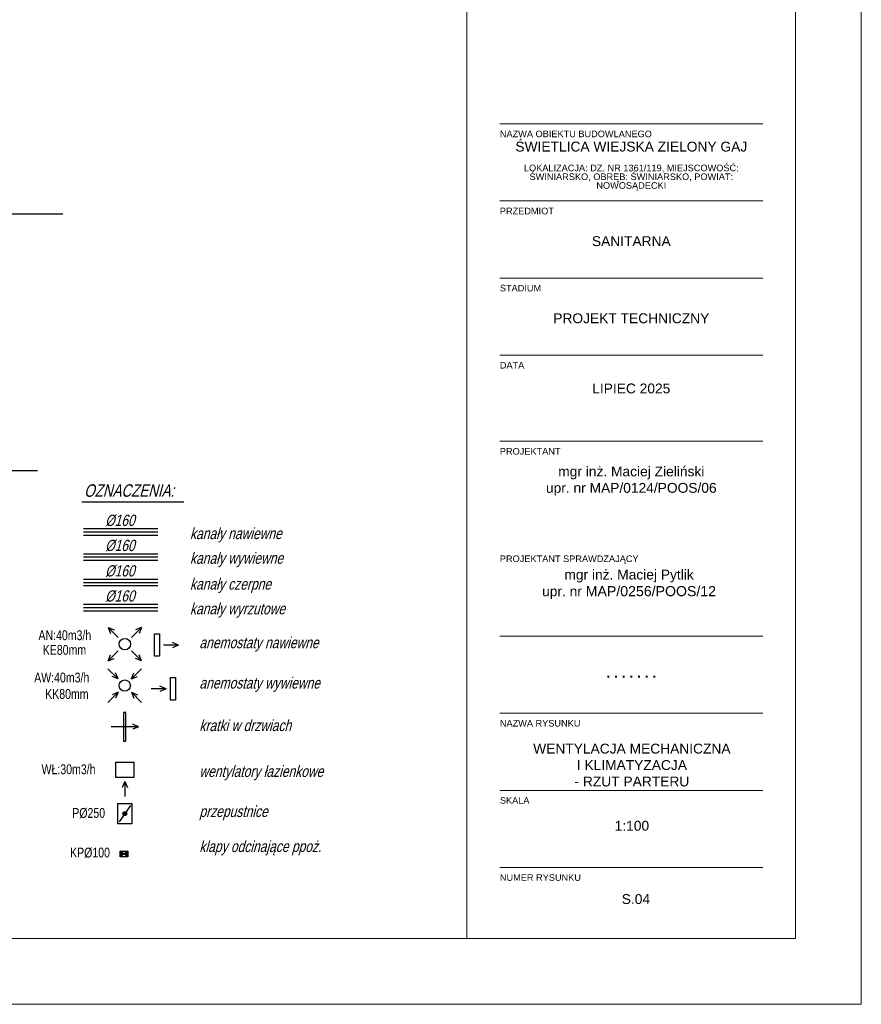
# Model space of a CAD drawing. Header units: millimetres. Extents: x 49908 to 79848, y -11883 to -3092.
# Tile 217 of 222: x 78567 to 79848, y -7293 to -5794. Entities that reach past the tile are written whole.
import ezdxf
from ezdxf.enums import TextEntityAlignment as Align

# ---------------------------------------------------------------- set-up
doc = ezdxf.new("R2010")
doc.units = ezdxf.units.MM
doc.linetypes.add('Đ¨Ń‚Ń€Đ¸Ń…ĐżŃ\x83Đ˝ĐşŃ‚Đ¸Ń€Đ˝Đ°ŃŹ', pattern=[335.138881, 176.388884, -88.194442, 0, -70.555556])
doc.layers.get('0').update_dxf_attribs({"color": 9, "lineweight": 9})
doc.layers.add('A_CIENKA', color=9, linetype='Continuous', lineweight=9)
for name, color, linetype, true_color in [('S_W_Opis', 7, 'Continuous', 0xb000eb), ('S_W_went czerpanie', 7, 'Continuous', 0x0582ff), ('S_W_went nawiewna', 7, 'Continuous', 0x129b2b), ('S_W_went wyrzut', 7, 'Continuous', 0xa32900), ('S_W_went wywiewna', 7, 'Continuous', 0xdf5d0c)]:
    doc.layers.add(name, color=color, linetype=linetype, true_color=true_color)
doc.styles.add('Arial', font='arial.ttf')
doc.styles.add('ROMANS', font='romanpl.shx', dxfattribs={"bigfont": 'romanbigpl.shx'})

msp = doc.modelspace()

# ---------------------------------------------------------------- hatches: boundary and pattern name
at = {"layer": 'S_W_went wywiewna', "ltscale": 2}
h = msp.add_hatch(color=256, dxfattribs=at)
h.dxf.hatch_style = 1
edge = h.paths.add_edge_path()
edge.add_arc((78727.1, -7002.4), 2.99, 269.9978, 629.9978)
h = msp.add_hatch(color=256, dxfattribs=at)
h.dxf.hatch_style = 1
h.paths.add_polyline_path([(78719.9, -7059.6), (78719.9, -7067.9), (78725.8, -7063.7)])
h = msp.add_hatch(color=256, dxfattribs=at)
h.dxf.hatch_style = 1
h.paths.add_polyline_path([(78725.8, -7063.7), (78731.7, -7067.9), (78731.7, -7059.6)])

# ---------------------------------------------------------------- linework, layer by layer
at = {"color": 2}
for p, q in [((79297.7, -6966.9), (79697.7, -6966.9)), ((79297.7, -7084.2), (79697.7, -7084.2))]:
    msp.add_line(p, q, dxfattribs=at)
at = {"layer": 'A_CIENKA', "color": 2}
for p, q in [((79247.7, -4282.6), (79247.7, -7192.6)), ((79747.7, -4282.6), (79747.7, -7192.6)), ((79297.7, -5952.5), (79697.7, -5952.5)), ((79297.7, -6069.8), (79697.7, -6069.8)), ((79297.7, -6187.2), (79697.7, -6187.2)), ((79297.7, -6304.6), (79697.7, -6304.6)), ((79297.7, -6435.5), (79697.7, -6435.5)), ((79297.7, -6732.1), (79697.7, -6732.1)), ((79297.7, -6849.5), (79697.7, -6849.5)), ((79297.7, -6966.9), (79697.7, -6966.9)), ((79297.7, -7084.2), (79697.7, -7084.2))]:
    msp.add_line(p, q, dxfattribs=at)
at = {"layer": 'A_CIENKA', "color": 7, "true_color": 0xffffff}
msp.add_lwpolyline([(73907.7, -3092.1), (79847.7, -3092.1), (79847.7, -7292.6), (73907.7, -7292.6), (73907.7, -3092.1)], dxfattribs=at)
at = {"layer": 'A_CIENKA', "color": 2}
msp.add_lwpolyline([(74162.2, -3192.1), (79747.7, -3192.1), (79747.7, -7192.6), (74162.2, -7192.6)], close=True, dxfattribs=at)
at = {"layer": 'S_W_Opis', "color": 3, "ltscale": 0.1}
for p, q in [((78069.6, -6089.5), (78632.8, -6089.5)), ((78072.8, -6480.1), (78594, -6480.1))]:
    msp.add_line(p, q, dxfattribs=at)
at = {"layer": 'S_W_Opis'}
msp.add_line((78816.9, -6528.1), (78661.6, -6528.1), dxfattribs=at)
at = {"layer": 'S_W_went czerpanie', "ltscale": 10}
for p, q in [((78664.4, -6645.3), (78777.5, -6645.3)), ((78664.4, -6655.3), (78777.5, -6655.3))]:
    msp.add_line(p, q, dxfattribs=at)
at = {"layer": 'S_W_went czerpanie', "color": 1, "linetype": 'Đ¨Ń‚Ń€Đ¸Ń…ĐżŃ\x83Đ˝ĐşŃ‚Đ¸Ń€Đ˝Đ°ŃŹ'}
msp.add_line((78664.4, -6650.3), (78777.5, -6650.3), dxfattribs=at)
at = {"layer": 'S_W_went nawiewna', "ltscale": 2}
for p, q in [((78664.4, -6568.4), (78777.5, -6568.4)), ((78664.4, -6578.4), (78777.5, -6578.4)), ((78701.6, -6718.8), (78710.8, -6722.6)), ((78701.6, -6718.8), (78705.4, -6728)), ((78701.6, -6718.8), (78717, -6734.2)), ((78752.6, -6718.8), (78737.2, -6734.2)), ((78752.6, -6718.8), (78743.4, -6722.6)), ((78752.6, -6718.8), (78748.8, -6728)), ((78701.6, -6769.9), (78717, -6754.5)), ((78752.6, -6769.9), (78737.2, -6754.5)), ((78701.6, -6769.9), (78705.4, -6760.7)), ((78701.6, -6769.9), (78710.8, -6766.1)), ((78752.6, -6769.9), (78743.4, -6766.1)), ((78752.6, -6769.9), (78748.8, -6760.7))]:
    msp.add_line(p, q, dxfattribs=at)
at = {"layer": 'S_W_went nawiewna', "color": 1, "linetype": 'Đ¨Ń‚Ń€Đ¸Ń…ĐżŃ\x83Đ˝ĐşŃ‚Đ¸Ń€Đ˝Đ°ŃŹ', "ltscale": 2}
msp.add_line((78664.4, -6573.4), (78777.5, -6573.4), dxfattribs=at)
at = {"layer": 'S_W_went nawiewna', "linetype": 'Continuous', "ltscale": 2}
for q in [(78799.4, -6741.7), (78786.1, -6745.7), (78799.4, -6749.8)]:
    msp.add_line((78809, -6745.7), q, dxfattribs=at)
at = {"layer": 'S_W_went nawiewna', "color": 3, "ltscale": 2, "true_color": 0x00f000}
for q in [(78706.3, -6870), (78739.1, -6866.4), (78739.1, -6873.6)]:
    msp.add_line((78747.7, -6870), q, dxfattribs=at)
at = {"layer": 'S_W_went nawiewna'}
msp.add_lwpolyline([(78772.2, -6762.9), (78772.2, -6728.6), (78779.9, -6728.6), (78779.9, -6762.9)], close=True, dxfattribs=at)
at = {"layer": 'S_W_went nawiewna', "color": 3, "true_color": 0x00f000}
msp.add_lwpolyline([(78725.1, -6848.2), (78725.1, -6891.8), (78728.8, -6891.8), (78728.8, -6848.2)], close=True, dxfattribs=at)
at = {"layer": 'S_W_went nawiewna'}
msp.add_circle((78727.1, -6744.3), 8.66, dxfattribs=at)
at = {"layer": 'S_W_went wyrzut', "ltscale": 10}
for p, q in [((78664.4, -6683.6), (78777.5, -6683.6)), ((78664.4, -6693.6), (78777.5, -6693.6))]:
    msp.add_line(p, q, dxfattribs=at)
at = {"layer": 'S_W_went wywiewna', "ltscale": 2}
for p, q in [((78664.4, -6606.7), (78777.5, -6606.7)), ((78664.4, -6616.7), (78777.5, -6616.7)), ((78716.8, -6797.3), (78701.4, -6781.9)), ((78716.8, -6797.3), (78713, -6788.1)), ((78737, -6797.3), (78752.4, -6781.9)), ((78737, -6797.3), (78740.8, -6788.1)), ((78716.8, -6797.3), (78707.6, -6793.5)), ((78737, -6797.3), (78746.2, -6793.5)), ((78716.8, -6817.6), (78701.4, -6833)), ((78716.8, -6817.6), (78707.6, -6821.4)), ((78716.8, -6817.6), (78713, -6826.8)), ((78737, -6817.6), (78746.2, -6821.4)), ((78737, -6817.6), (78740.8, -6826.8)), ((78737, -6817.6), (78752.4, -6833)), ((78735.8, -6990), (78718.4, -7014.8)), ((78731.7, -7067.9), (78719.9, -7059.6)), ((78731.7, -7059.6), (78719.9, -7067.9))]:
    msp.add_line(p, q, dxfattribs=at)
at = {"layer": 'S_W_went wywiewna', "color": 1, "linetype": 'Đ¨Ń‚Ń€Đ¸Ń…ĐżŃ\x83Đ˝ĐşŃ‚Đ¸Ń€Đ˝Đ°ŃŹ', "ltscale": 2}
for p, q in [((78664.4, -6611.7), (78777.5, -6611.7)), ((78664.4, -6688.6), (78777.5, -6688.6))]:
    msp.add_line(p, q, dxfattribs=at)
at = {"layer": 'S_W_went wywiewna', "linetype": 'Continuous', "ltscale": 2}
for p, q in [((78790.2, -6812.4), (78767.3, -6812.4)), ((78790.2, -6812.4), (78780.5, -6808.4)), ((78790.2, -6812.4), (78780.5, -6816.4)), ((78727.1, -6953.2), (78723.1, -6962.8)), ((78727.1, -6953.2), (78731.1, -6962.8)), ((78727.1, -6953.2), (78727.1, -6976.1))]:
    msp.add_line(p, q, dxfattribs=at)
at = {"layer": 'S_W_went wywiewna'}
for points in [[(78804.1, -6795.2), (78804.1, -6829.6), (78796.4, -6829.6), (78796.4, -6795.2)], [(78713.4, -6923.8), (78740.9, -6923.8), (78740.9, -6947.4), (78713.4, -6947.4)]]:
    msp.add_lwpolyline(points, close=True, dxfattribs=at)
at = {"layer": 'S_W_went wywiewna', "ltscale": 2}
for points in [[(78737.9, -6986.9), (78737.9, -7017.9), (78716.3, -7017.9), (78716.3, -6986.9)], [(78731.7, -7067.9), (78719.9, -7067.9), (78719.9, -7059.6), (78731.7, -7059.6)]]:
    msp.add_lwpolyline(points, close=True, dxfattribs=at)
at = {"layer": 'S_W_went wywiewna', "linetype": 'Continuous'}
msp.add_circle((78726.9, -6807.5), 8.66, dxfattribs=at)
at = {"layer": 'S_W_went wywiewna', "ltscale": 2}
msp.add_circle((78727.1, -7002.4), 2.99, dxfattribs=at)

# ---------------------------------------------------------------- texts
at = {"color": 2, "char_height": 15, "width": 400, "attachment_point": 1, "style": 'Arial'}
for s, insert in [('\\pxqc;WENTYLACJA MECHANICZNA\\PI KLIMATYZACJA\\P- RZUT PARTERU', (79298.6, -6895.9)), ('\\pxqc;1:100', (79298.6, -7013.3)), ('\\pxqc;S.04', (79304.7, -7124.9))]:
    msp.add_mtext(s, dxfattribs=dict(at, insert=insert))
at = {"color": 2, "ltscale": 80, "char_height": 10, "width": 135.734, "attachment_point": 1, "style": 'Arial'}
for s, insert in [('SKALA', (79297.7, -6977.2)), ('{\\fArial|b0|i0|c238|p34;NUMER RYSUNKU}', (79297.7, -7094.6))]:
    msp.add_mtext(s, dxfattribs=dict(at, insert=insert))
at = {"layer": 'A_CIENKA', "color": 2, "ltscale": 80, "char_height": 10, "attachment_point": 1, "style": 'Arial'}
for s, insert, width in [('NAZWA OBIEKTU BUDOWLANEGO', (79297.7, -5962.8), 390.836), ('{\\fArial|b0|i0|c238|p34;PRZEDMIOT}', (79297.7, -6080.1), 135.734), ('{\\fArial|b0|i0|c238|p34;STADIUM}', (79297.7, -6197.5), 135.734), ('DATA', (79297.7, -6314.9), 135.734), ('{\\fArial|b0|i0|c238|p34;PROJEKTANT}', (79297.7, -6445.9), 135.734), ('PROJEKTANT SPRAWDZAJĄCY', (79297.7, -6609.4), 214.014), ('{\\fArial|b0|i0|c238|p34;NAZWA RYSUNKU}', (79297.7, -6859.8), 135.734), ('SKALA', (79297.7, -6977.2), 135.734), ('{\\fArial|b0|i0|c238|p34;NUMER RYSUNKU}', (79297.7, -7094.6), 135.734)]:
    msp.add_mtext(s, dxfattribs=dict(at, insert=insert, width=width))
at = {"layer": 'A_CIENKA', "color": 2, "char_height": 15, "width": 400, "attachment_point": 1, "style": 'Arial'}
for s, insert in [('\\pxsm0.8,qc;ŚWIETLICA WIEJSKA ZIELONY GAJ\\P\\psm0.6;\\P\\psm0.8;{\\H0.66667x;LOKALIZACJA: DZ. NR 1361/119, MIEJSCOWOŚĆ: ŚWINIARSKO, OBRĘB: ŚWINIARSKO, POWIAT: NOWOSĄDECKI}', (79297.7, -5979.6)), ('\\pxqc;SANITARNA', (79297.7, -6123.5)), ('\\pxqc;PROJEKT TECHNICZNY', (79297.7, -6240.9)), ('\\pxqc;LIPIEC 2025', (79297.7, -6347.7)), ('\\pxqc;{\\H0.2x;\\P\\P}mgr inż. Maciej Zieliński\\Pupr. nr MAP/0124/POOS/06', (79297.7, -6464)), ('\\pxqc;{\\H0.2x;\\P\\P}mgr inż. Maciej Pytlik\\Pupr. nr {\\H1.025641x;MAP/0256/POOS/12}', (79294.3, -6621))]:
    msp.add_mtext(s, dxfattribs=dict(at, insert=insert))
at = {"layer": 'A_CIENKA', "color": 2, "insert": (79297.7, -6780.5), "char_height": 15, "width": 400, "attachment_point": 1}
msp.add_mtext('\\pxqc;{\\fArial|b1|i0|c238|p34;.^I.^I.^I.^I.^I.^I.}', dxfattribs=at)
at = {"layer": 'S_W_Opis', "style": 'ROMANS', "oblique": 15, "width": 0.8}
msp.add_text('OZNACZENIA:', height=19.038, dxfattribs=at).set_placement((78665.2, -6520.1))
at = {"layer": 'S_W_Opis', "lineweight": 18, "style": 'ROMANS', "oblique": 15, "width": 0.8}
for p in [(78719.6, -6555.9), (78719.6, -6594.1), (78719.6, -6632.8), (78719.6, -6671)]:
    msp.add_text('%%C160', height=17.13, dxfattribs=at).set_placement(p, align=Align.MIDDLE)
for s, p in [('kanały nawiewne', (78826.2, -6584.5)), ('kanały wywiewne', (78826.2, -6622.1)), ('kanały czerpne', (78826.2, -6661.4)), ('kanały wyrzutowe', (78826.2, -6699)), ('anemostaty nawiewne', (78840.5, -6750.6)), ('anemostaty wywiewne', (78840.5, -6812)), ('kratki w drzwiach', (78840.5, -6876.7)), ('wentylatory łazienkowe', (78840.5, -6946.5)), ('przepustnice', (78840.5, -7007.5)), ('klapy odcinające ppoż.', (78840.5, -7060.8))]:
    msp.add_text(s, height=17.134, dxfattribs=at).set_placement(p)
at = {"layer": 'S_W_Opis', "lineweight": 18, "style": 'ROMANS', "width": 0.8}
for s, p in [('AN:40m3/h', (78595.7, -6738.3)), ('KE80mm', (78602.2, -6760.6)), ('AW:40m3/h', (78589.2, -6802.7)), ('KK80mm', (78605.9, -6827.7)), ('WŁ:30m3/h', (78600.4, -6942.3)), ('P%%c250', (78647.1, -7008.8)), ('KP%%c100', (78643.8, -7069.1))]:
    msp.add_text(s, height=15, dxfattribs=at).set_placement(p)

doc.saveas('drawing.dxf')
